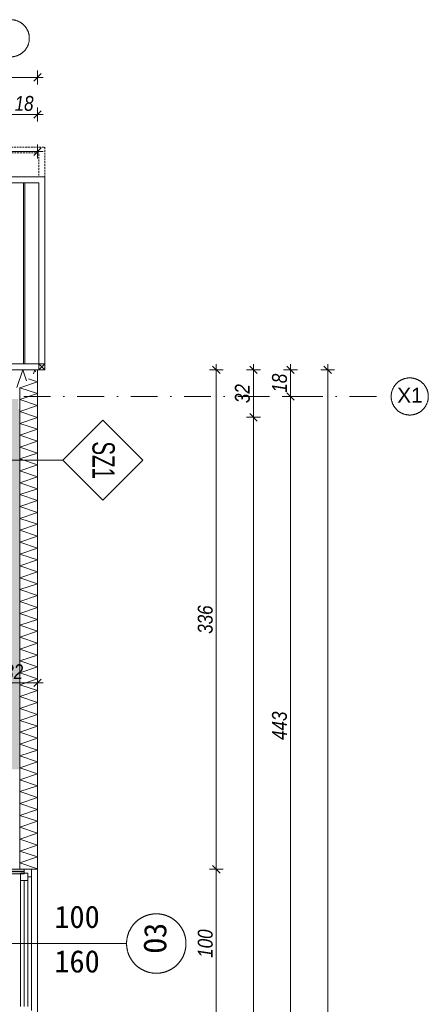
# Model space of a CAD drawing. Header units: millimetres. Extents: x -19278 to 18011, y -32369 to 41467.
# Tile 62 of 64: x -1131 to 1621, y 7664 to 14295. Entities that reach past the tile are written whole.
import ezdxf
from ezdxf.xclip import XClip

# ---------------------------------------------------------------- set-up
doc = ezdxf.new("R2010")
doc.units = ezdxf.units.MM
doc.header["$MEASUREMENT"] = 0
doc.header["$XCLIPFRAME"] = 0
doc.linetypes.add('DASHED', pattern=[19.05, 12.7, -6.35])
doc.linetypes.add('Kropki i Kreski', pattern=[360, 180, -90, 0, -90])
doc.layers.add('2D - Rysunki i Obrazki', color=7, linetype='Continuous')
doc.layers.add('PT.A.01_1_Ściany zewnętrzne', color=7, linetype='Continuous')
for name, color, linetype, lineweight, true_color in [('PT.A.01_1_0_Nr_pióra__70_Nr_pióra__3', 7, 'Continuous', 18, 0x00bfbf), ('PT.A.01_1_Okna ArchiCADa_Nr_pióra__23_Nr_pióra__24', 7, 'Continuous', 18, 0xff6600), ('PT.A.01_1_Okna ArchiCADa_Nr_pióra__3_Nr_pióra__24', 7, 'Continuous', 18, 0xff6600), ('PT.A.01_1_Wnętrze - umeblowanie_Nr_pióra__146_Nr_pióra__6', 7, 'Continuous', 18, 0x5eaeff), ('PT.A.01_1_Wnętrze - umeblowanie_Nr_pióra__161_Nr_pióra__14', 7, 'Continuous', 18, 0x6a6a6a), ('PT.A.01_1_Ściany zewnętrzne_Nr_pióra__174_Nr_pióra__22', 7, 'Continuous', 18, 0xe105fa)]:
    doc.layers.add(name, color=color, linetype=linetype, lineweight=lineweight, true_color=true_color)
for name, color, linetype, lineweight in [('PT.A.01_1_Okna ArchiCADa_Nr_pióra__41_Nr_pióra__7', 7, 'Continuous', 18), ('PT.A.01_1_Osie_Nr_pióra__101_Nr_pióra__252', 252, 'Continuous', 18), ('PT.A.01_1_Wymiarowanie_Nr_pióra__40_Nr_pióra__7', 7, 'Continuous', 18), ('PT.A.01_1_Znaczniki okien ArchiCADa_Nr_pióra__201_Nr_pióra__7', 7, 'Continuous', 18), ('PT.A.01_1_Ściany zewnętrzne_Nr_pióra__1_Nr_pióra__7', 7, 'Continuous', 18), ('PT.A.01_1_Ściany zewnętrzne_Nr_pióra__41_Nr_pióra__7', 7, 'Continuous', 18)]:
    doc.layers.add(name, color=color, linetype=linetype, lineweight=lineweight)
doc.styles.add('GENERATED_STYLE_1', font='txt')
doc.styles.add('GENERATED_STYLE_4', font='txt')
doc.styles.add('GENERATED_STYLE_5', font='txt')
doc.styles.add('GENERATED_STYLE_6', font='txt')

# ---------------------------------------------------------------- blocks, each defined once
blk = doc.blocks.new('Rysunek_1_1', base_point=(2114.4, 3072.6))
at = {"layer": 'PT.A.01_1_Ściany zewnętrzne', "linetype": 'Continuous', "lineweight": 0, "true_color": 0xffffff}
for points in [[(-1251.3, 10307), (-1131.3, 10307), (-1131.3, 11817), (-1134.3, 11814.1), (-1131.4, 11814.1), (-1131.4, 11674.1), (-1139.8, 11674.1), (-1139.8, 11741.3), (-1207.1, 11741.3), (-1242.9, 11705.5), (-1242.9, 11674.1), (-1251.3, 11674.1)], [(-1251.3, 10307), (-1251.3, 10247), (-1131.3, 10247), (-1131.3, 10307)], [(-1251.3, 10247), (-1251.3, 9307), (-1131.3, 9307), (-1131.3, 10247)], [(-1251.3, 9307), (-1251.3, 9247), (-1131.3, 9247), (-1131.3, 9307)], [(-1331.3, 8573.5), (-1331.3, 8543.5), (-1101.3, 8543.5), (-1101.3, 8558.5), (-1316.3, 8558.5), (-1316.3, 8573.5)], [(-1316.3, 8558.5), (-1101.3, 8558.5), (-1101.3, 8573.5), (-1316.3, 8573.5)]]:
    blk.add_hatch(color=7, dxfattribs=at).paths.add_polyline_path(points)
at = {"layer": 'PT.A.01_1_0_Nr_pióra__70_Nr_pióra__3', "linetype": 'Continuous'}
for p, q in [((-571.9, 11598.3), (-841.7, 11328.5)), ((-302.1, 11328.5), (-571.9, 11598.3)), ((-1341.7, 11328.5), (-841.7, 11328.5)), ((-841.7, 11328.5), (-571.9, 11058.7)), ((-571.9, 11058.7), (-302.1, 11328.5))]:
    blk.add_line(p, q, dxfattribs=at)
at = {"layer": 'PT.A.01_1_Okna ArchiCADa_Nr_pióra__23_Nr_pióra__24', "linetype": 'Continuous'}
for p, q in [((-1101.3, 8548.5), (-1101.3, 8573.5)), ((-1051.3, 8573.5), (-1051.3, 8523.5)), ((-1126.3, 8498.5), (-1126.3, 8548.5)), ((-1126.3, 8548.5), (-1076.3, 8548.5)), ((-1076.3, 8498.5), (-1126.3, 8498.5)), ((-1126.3, 7648.5), (-1126.3, 8498.5)), ((-1076.3, 8548.5), (-1101.3, 8548.5)), ((-1101.3, 7648.5), (-1101.3, 8498.5)), ((-1076.3, 8523.5), (-1076.3, 8548.5)), ((-1076.3, 8548.5), (-1076.3, 8498.5)), ((-1051.3, 8523.5), (-1076.3, 8523.5)), ((-1076.3, 8498.5), (-1076.3, 7648.5))]:
    blk.add_line(p, q, dxfattribs=at)
at = {"layer": 'PT.A.01_1_Okna ArchiCADa_Nr_pióra__3_Nr_pióra__24', "linetype": 'Continuous'}
for p, q in [((-1011.3, 7573.5), (-1011.3, 8573.5)), ((-1126.3, 7648.5), (-1126.3, 8498.5)), ((-1051.3, 8523.5), (-1051.3, 7623.5))]:
    blk.add_line(p, q, dxfattribs=at)
at = {"layer": 'PT.A.01_1_Okna ArchiCADa_Nr_pióra__41_Nr_pióra__7', "linetype": 'Continuous'}
blk.add_line((-1051.3, 8573.5), (-1101.3, 8573.5), dxfattribs=at)
at = {"layer": 'PT.A.01_1_Osie_Nr_pióra__101_Nr_pióra__252', "linetype": 'Kropki i Kreski'}
for p, q in [((-18028.2, 11757.5), (370.6, 11757.5)), ((370.6, 11757.5), (1370.6, 11757.5))]:
    blk.add_line(p, q, dxfattribs=at)
at = {"layer": 'PT.A.01_1_Osie_Nr_pióra__101_Nr_pióra__252', "linetype": 'Continuous'}
blk.add_line((370.6, 11757.5), (370.7, 11757.5), dxfattribs=at)
blk.add_line((370.6, 11757.5), (370.7, 11757.5), dxfattribs=at)
for centre in [(-1191.4, 14169.6), (1495.6, 11757.5)]:
    blk.add_circle(centre, 125, dxfattribs=at)
at = {"layer": 'PT.A.01_1_Wnętrze - umeblowanie_Nr_pióra__146_Nr_pióra__6', "linetype": 'DASHED', "flags": 128}
for points in [[(-3161.4, 13237), (-3161.4, 13437), (-961.4, 13437), (-961.4, 13237)], [(-3121.4, 13237), (-3121.4, 13397), (-1001.4, 13397), (-1001.4, 13237)]]:
    blk.add_lwpolyline(points, dxfattribs=at)
at = {"layer": 'PT.A.01_1_Wnętrze - umeblowanie_Nr_pióra__146_Nr_pióra__6', "linetype": 'Continuous', "flags": 128}
for points in [[(-961.4, 13237), (-961.4, 11937), (-3161.4, 11937), (-3161.4, 13237)], [(-1001.4, 13197), (-1001.4, 11977), (-3121.4, 11977), (-3121.4, 13197)], [(-1501.4, 11977), (-1501.4, 13197), (-1001.4, 13197), (-1001.4, 11977)], [(-1001.4, 11977), (-961.4, 11977), (-961.4, 11937), (-1001.4, 11937)]]:
    blk.add_lwpolyline(points, close=True, dxfattribs=at)
blk.add_lwpolyline([(-1001.4, 11937), (-961.4, 11977), (-961.4, 11937), (-1001.4, 11977)], dxfattribs=at)
at = {"layer": 'PT.A.01_1_Wnętrze - umeblowanie_Nr_pióra__161_Nr_pióra__14', "linetype": 'Continuous', "flags": 128}
blk.add_lwpolyline([(-1106.4, 13197), (-1106.4, 11977), (-1096.4, 11977), (-1096.4, 13197)], close=True, dxfattribs=at)
at = {"layer": 'PT.A.01_1_Wymiarowanie_Nr_pióra__40_Nr_pióra__7', "linetype": 'Continuous'}
for p, q in [((-1036.4, 13881.2), (-986.4, 13931.2)), ((-1011.4, 13859.3), (-1011.4, 13953.1)), ((-14056.4, 13906.2), (-1011.4, 13906.2)), ((-1011.4, 13906.2), (-973.9, 13906.2)), ((-1036.4, 13631.2), (-986.4, 13681.2)), ((-1011.4, 13609.3), (-1011.4, 13703.1)), ((-1191.4, 13656.2), (-1011.4, 13656.2)), ((-1191.4, 13656.2), (-1011.4, 13656.2)), ((-1011.4, 13656.2), (-973.9, 13656.2)), ((-11716.4, 13406.2), (-1011.4, 13406.2)), ((-11716.4, 13406.2), (-1011.4, 13406.2)), ((-1036.4, 13381.2), (-986.4, 13431.2)), ((-1011.4, 13359.3), (-1011.4, 13453.1)), ((-1011.4, 13406.2), (-973.9, 13406.2)), ((239.8, 11937), (146, 11937)), ((217.9, 11912), (167.9, 11962)), ((192.9, 11937), (192.9, 11974.5)), ((192.9, 8573.5), (192.9, 11937)), ((192.9, 8573.5), (192.9, 11937)), ((489.8, 11937), (396, 11937)), ((467.9, 11912), (417.9, 11962)), ((442.9, 11937), (442.9, 11974.5)), ((442.9, 11617), (442.9, 11937)), ((442.9, 11617), (442.9, 11937)), ((739.8, 11937), (646, 11937)), ((717.9, 11912), (667.9, 11962)), ((692.9, 11937), (692.9, 11974.5)), ((692.9, 11757.5), (692.9, 11937)), ((989.8, 11937), (896.1, 11937)), ((968, 11912), (918, 11962)), ((943, 11937), (943, 11974.5)), ((943, 2629.5), (943, 11937)), ((739.8, 11757.5), (646, 11757.5)), ((739.8, 11757.5), (646, 11757.5)), ((667.9, 11782.5), (717.9, 11732.5)), ((667.9, 11782.5), (717.9, 11732.5)), ((692.9, 7323.5), (692.9, 11757.5)), ((692.9, 7323.5), (692.9, 11757.5)), ((489.8, 11617), (396, 11617)), ((417.9, 11642), (467.9, 11592)), ((417.9, 11642), (467.9, 11592)), ((442.9, 3029.5), (442.9, 11617)), ((442.9, 3029.5), (442.9, 11617)), ((-1331.3, 9829.3), (-1011.3, 9829.3)), ((-1036.3, 9804.3), (-986.3, 9854.3)), ((-1011.3, 9782.4), (-1011.3, 9876.2)), ((-1011.3, 9829.3), (-973.8, 9829.3)), ((239.8, 8573.5), (146, 8573.5)), ((167.9, 8598.5), (217.9, 8548.5)), ((167.9, 8598.5), (217.9, 8548.5)), ((192.9, 7573.5), (192.9, 8573.5))]:
    blk.add_line(p, q, dxfattribs=at)
at = {"layer": 'PT.A.01_1_Znaczniki okien ArchiCADa_Nr_pióra__201_Nr_pióra__7', "linetype": 'Continuous'}
blk.add_line((-411.3, 8073.5), (-1531.3, 8073.5), dxfattribs=at)
for start, end in [(90, 270), (270, 90)]:
    blk.add_arc((-211.3, 8073.5), 200, start, end, dxfattribs=at)
at = {"layer": 'PT.A.01_1_Ściany zewnętrzne_Nr_pióra__174_Nr_pióra__22', "linetype": 'Continuous'}
for p, q in [((-1149.6, 11817), (-1109.6, 11937)), ((-1109.6, 11937), (-1085, 11863.4)), ((-1038.7, 11909.7), (-1029.6, 11937)), ((-1029.6, 11937), (-1025, 11923.4)), ((-1011.3, 11936.5), (-1012.2, 11936.2)), ((-1011.8, 11936.6), (-1011.3, 11936.5)), ((-1071.8, 11876.6), (-1011.3, 11856.5)), ((-1011.3, 11856.5), (-1131.3, 11816.5)), ((-1131.3, 11816.5), (-1011.3, 11776.5)), ((-1011.3, 11776.5), (-1131.3, 11736.5)), ((-1131.3, 11736.5), (-1011.3, 11696.5)), ((-1011.3, 11696.5), (-1131.3, 11656.5)), ((-1131.3, 11656.5), (-1011.3, 11616.5)), ((-1011.3, 11616.5), (-1131.3, 11576.5)), ((-1131.3, 11576.5), (-1011.3, 11536.5)), ((-1011.3, 11536.5), (-1131.3, 11496.5)), ((-1131.3, 11496.5), (-1011.3, 11456.5)), ((-1011.3, 11456.5), (-1131.3, 11416.5)), ((-1131.3, 11416.5), (-1011.3, 11376.5)), ((-1011.3, 11376.5), (-1131.3, 11336.5)), ((-1131.3, 11336.5), (-1011.3, 11296.5)), ((-1011.3, 11296.5), (-1131.3, 11256.5)), ((-1131.3, 11256.5), (-1011.3, 11216.5)), ((-1011.3, 11216.5), (-1131.3, 11176.5)), ((-1131.3, 11176.5), (-1011.3, 11136.5)), ((-1011.3, 11136.5), (-1131.3, 11096.5)), ((-1131.3, 11096.5), (-1011.3, 11056.5)), ((-1011.3, 11056.5), (-1131.3, 11016.5)), ((-1131.3, 11016.5), (-1011.3, 10976.5)), ((-1011.3, 10976.5), (-1131.3, 10936.5)), ((-1131.3, 10936.5), (-1011.3, 10896.5)), ((-1011.3, 10896.5), (-1131.3, 10856.5)), ((-1131.3, 10856.5), (-1011.3, 10816.5)), ((-1011.3, 10816.5), (-1131.3, 10776.5)), ((-1131.3, 10776.5), (-1011.3, 10736.5)), ((-1011.3, 10736.5), (-1131.3, 10696.5)), ((-1131.3, 10696.5), (-1011.3, 10656.5)), ((-1011.3, 10656.5), (-1131.3, 10616.5)), ((-1131.3, 10616.5), (-1011.3, 10576.5)), ((-1011.3, 10576.5), (-1131.3, 10536.5)), ((-1131.3, 10536.5), (-1011.3, 10496.5)), ((-1011.3, 10496.5), (-1131.3, 10456.5)), ((-1131.3, 10456.5), (-1011.3, 10416.5)), ((-1011.3, 10416.5), (-1131.3, 10376.5)), ((-1131.3, 10376.5), (-1011.3, 10336.5)), ((-1011.3, 10336.5), (-1131.3, 10296.5)), ((-1131.3, 10296.5), (-1011.3, 10256.5)), ((-1011.3, 10256.5), (-1131.3, 10216.5)), ((-1131.3, 10216.5), (-1011.3, 10176.5)), ((-1011.3, 10176.5), (-1131.3, 10136.5)), ((-1131.3, 10136.5), (-1011.3, 10096.5)), ((-1011.3, 10096.5), (-1131.3, 10056.5)), ((-1131.3, 10056.5), (-1011.3, 10016.5)), ((-1011.3, 10016.5), (-1131.3, 9976.5)), ((-1131.3, 9976.5), (-1011.3, 9936.5)), ((-1011.3, 9936.5), (-1131.3, 9896.5)), ((-1131.3, 9896.5), (-1011.3, 9856.5)), ((-1011.3, 9856.5), (-1131.3, 9816.5)), ((-1131.3, 9816.5), (-1011.3, 9776.5)), ((-1011.3, 9776.5), (-1131.3, 9736.5)), ((-1131.3, 9736.5), (-1011.3, 9696.5)), ((-1011.3, 9696.5), (-1131.3, 9656.5)), ((-1131.3, 9656.5), (-1011.3, 9616.5)), ((-1011.3, 9616.5), (-1131.3, 9576.5)), ((-1131.3, 9576.5), (-1011.3, 9536.5)), ((-1011.3, 9536.5), (-1131.3, 9496.5)), ((-1131.3, 9496.5), (-1011.3, 9456.5)), ((-1011.3, 9456.5), (-1131.3, 9416.5)), ((-1131.3, 9416.5), (-1011.3, 9376.5)), ((-1011.3, 9376.5), (-1131.3, 9336.5)), ((-1131.3, 9336.5), (-1011.3, 9296.5)), ((-1011.3, 9296.5), (-1131.3, 9256.5)), ((-1131.3, 9256.5), (-1011.3, 9216.5)), ((-1011.3, 9216.5), (-1131.3, 9176.5)), ((-1131.3, 9176.5), (-1011.3, 9136.5)), ((-1011.3, 9136.5), (-1131.3, 9096.5)), ((-1131.3, 9096.5), (-1011.3, 9056.5)), ((-1011.3, 9056.5), (-1131.3, 9016.5)), ((-1131.3, 9016.5), (-1011.3, 8976.5)), ((-1011.3, 8976.5), (-1131.3, 8936.5)), ((-1131.3, 8936.5), (-1011.3, 8896.5)), ((-1011.3, 8896.5), (-1131.3, 8856.5)), ((-1131.3, 8856.5), (-1011.3, 8816.5)), ((-1011.3, 8816.5), (-1131.3, 8776.5)), ((-1131.3, 8776.5), (-1011.3, 8736.5)), ((-1011.3, 8736.5), (-1131.3, 8696.5)), ((-1131.3, 8696.5), (-1011.3, 8656.5)), ((-1011.3, 8656.5), (-1131.3, 8616.5)), ((-1131.3, 8616.5), (-1011.3, 8576.5)), ((-1011.3, 8576.5), (-1020.2, 8573.5))]:
    blk.add_line(p, q, dxfattribs=at)
at = {"layer": 'PT.A.01_1_Ściany zewnętrzne_Nr_pióra__1_Nr_pióra__7', "linetype": 'Continuous'}
for p, q in [((-1101.3, 8573.5), (-1101.3, 8558.5)), ((-1101.3, 8558.5), (-1101.3, 8543.5)), ((-1101.3, 8543.5), (-1331.3, 8543.5))]:
    blk.add_line(p, q, dxfattribs=at)
at = {"layer": 'PT.A.01_1_Ściany zewnętrzne_Nr_pióra__41_Nr_pióra__7', "linetype": 'Continuous'}
for p, q in [((-1131.3, 10307), (-1131.3, 11817)), ((-1131.3, 10247), (-1131.3, 10307)), ((-1131.3, 9307), (-1131.3, 10247)), ((-1131.3, 9247), (-1131.3, 9307)), ((-1131.3, 8573.5), (-1131.3, 9247)), ((-1316.3, 8558.5), (-1101.3, 8558.5)), ((-1301.3, 8573.5), (-1101.3, 8573.5)), ((-1051.3, 8573.5), (-1101.3, 8573.5)), ((-1011.3, 8573.5), (-1051.3, 8573.5))]:
    blk.add_line(p, q, dxfattribs=at)
at = {"layer": 'PT.A.01_1_Ściany zewnętrzne_Nr_pióra__41_Nr_pióra__7', "linetype": 'Continuous', "flags": 128}
for points in [[(-1011.3, 11937), (-5536.4, 11937)], [(-1011.3, 8573.5), (-1011.3, 11937)]]:
    blk.add_lwpolyline(points, dxfattribs=at)
at = {"layer": 'PT.A.01_1_0_Nr_pióra__70_Nr_pióra__3', "linetype": 'Continuous', "insert": (-491.3, 11328.5), "char_height": 150, "attachment_point": 2, "rotation": 270, "style": 'GENERATED_STYLE_5'}
blk.add_mtext('\\A1;{\\W0.800000x;\\pt0,70000;\\fArial Narrow|b0|i0|c238|p34;SZ1 }', dxfattribs=at)
at = {"layer": 'PT.A.01_1_Osie_Nr_pióra__101_Nr_pióra__252', "linetype": 'Continuous', "insert": (1411.3, 11765.7), "char_height": 100, "attachment_point": 4, "style": 'GENERATED_STYLE_4'}
blk.add_mtext('\\A1;{\\fArial|b0|i0|c238|p38;X1}', dxfattribs=at)
at = {"layer": 'PT.A.01_1_Wymiarowanie_Nr_pióra__40_Nr_pióra__7', "linetype": 'Continuous', "char_height": 100, "attachment_point": 7, "style": 'GENERATED_STYLE_6'}
for s, insert, rotation in [('\\A1;{\\fArial Narrow|b0|i1|c238|p34;18}', (-1165.4, 13679.5), 0.00013), ('\\A1;{\\fArial Narrow|b0|i1|c238|p34;18}', (669.6, 11783.3), 90), ('\\A1;{\\fArial Narrow|b0|i1|c238|p34;32}', (419.5, 11713), 90), ('\\A1;{\\fArial Narrow|b0|i1|c238|p34;336}', (169.5, 10159.3), 90), ('\\A1;{\\fArial Narrow|b0|i1|c238|p34;443}', (669.5, 9444.5), 90), ('\\A1;{\\fArial Narrow|b0|i1|c238|p34;100}', (169.5, 7977.5), 90)]:
    blk.add_mtext(s, dxfattribs=dict(at, insert=insert, rotation=rotation))
at = {"layer": 'PT.A.01_1_Wymiarowanie_Nr_pióra__40_Nr_pióra__7', "linetype": 'Continuous', "insert": (-1235.3, 9852.7), "char_height": 100, "attachment_point": 7, "style": 'GENERATED_STYLE_6'}
blk.add_mtext('\\A1;{\\fArial Narrow|b0|i1|c238|p34;32}', dxfattribs=at)
at = {"layer": 'PT.A.01_1_Znaczniki okien ArchiCADa_Nr_pióra__201_Nr_pióra__7', "linetype": 'Continuous', "char_height": 150, "attachment_point": 7, "style": 'GENERATED_STYLE_1'}
for s, insert in [('\\A1;{\\fMS Gothic|b0|i0|c238|p49;100}', (-898.2, 8176.4)), ('\\A1;{\\fMS Gothic|b0|i0|c238|p49;160}', (-898.2, 7876.4))]:
    blk.add_mtext(s, dxfattribs=dict(at, insert=insert))
at = {"layer": 'PT.A.01_1_Znaczniki okien ArchiCADa_Nr_pióra__201_Nr_pióra__7', "linetype": 'Continuous', "insert": (-141.5, 8008.2), "char_height": 150, "attachment_point": 7, "rotation": 90, "style": 'GENERATED_STYLE_1'}
blk.add_mtext('\\A1;{\\fMS Gothic|b0|i0|c238|p49;O3}', dxfattribs=at)

msp = doc.modelspace()

# ---------------------------------------------------------------- block references
at = {"layer": '2D - Rysunki i Obrazki', "color": 151, "linetype": 'Continuous', "lineweight": 13, "true_color": 0x80c2ff}
ref = msp.add_blockref('Rysunek_1_1', (2114.4, 3072.6), dxfattribs=at)
XClip(ref).set_block_clipping_path([(-11177.5234049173, -36557.2258517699), (29952.3944637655, -28108.1790241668), (15406.2423630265, 42702.4169420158), (-25723.6755056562, 34253.3701144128)])

doc.saveas('drawing.dxf')
